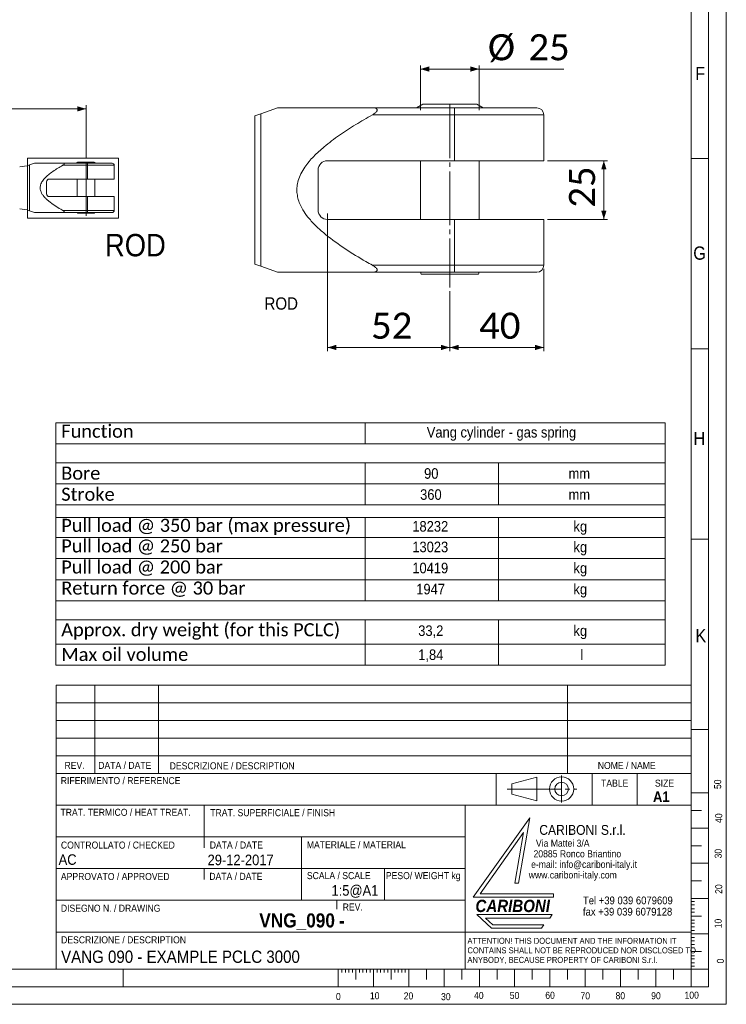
# Model space of a CAD drawing. Header units: millimetres. Extents: x 50 to 4155, y 50 to 2920.
# Tile 5 of 8: x 3153 to 4155, y 50 to 1447. Entities that reach past the tile are written whole.
import ezdxf

# ---------------------------------------------------------------- set-up
doc = ezdxf.new("R2010")
doc.units = ezdxf.units.MM
doc.header["$LTSCALE"] = 5
doc.linetypes.add('SLD-Centro', pattern=[19.05, 15.24, -1.27, 1.27, -1.27])
doc.linetypes.add('SLD-Solido', pattern=[0])
doc.styles.add('SLDTEXTSTYLE0', font='GOTHIC.TTF', dxfattribs={"width": 0.913})
doc.styles.add('SLDTEXTSTYLE1', font='GOTHICB.TTF', dxfattribs={"width": 0.913})
doc.styles.add('SLDTEXTSTYLE2', font='GOTHICBI.TTF', dxfattribs={"width": 0.913})
doc.styles.add('SLDTEXTSTYLE3', font='CALIBRI.TTF')
doc.styles.add('SLDTEXTSTYLE4', font='CALIBRIB.TTF')
doc.dimstyles.new('SLDDIMSTYLE0', dxfattribs={"dimtxt": 37.041667, "dimasz": 12.5, "dimexe": 0, "dimexo": 0.0625, "dimgap": 9.260417, "dimtad": 1, "dimrnd": 1e-09, "dimzin": 12, "dimdsep": 46, "dimtxsty": 'SLDTEXTSTYLE4', "dimsah": 1, "dimcen": 0.09, "dimadec": 0, "dimazin": 3, "dimtfac": 1, "dimtofl": 0, "dimtmove": 0, "dimatfit": 3, "dimfxl": 0, "dimfrac": 2, "dimtolj": 1, "dimtzin": 12, "dimarcsym": 0})
doc.dimstyles.new('SLDDIMSTYLE2', dxfattribs={"dimtxt": 37.041667, "dimasz": 12.5, "dimexe": 0, "dimexo": 0.0625, "dimgap": 9.260417, "dimtad": 1, "dimlfac": 0.3, "dimrnd": 1e-09, "dimzin": 12, "dimdsep": 46, "dimtxsty": 'SLDTEXTSTYLE4', "dimsah": 1, "dimcen": 0.09, "dimadec": 0, "dimazin": 3, "dimtfac": 1, "dimtofl": 0, "dimtmove": 0, "dimatfit": 3, "dimfxl": 0, "dimfrac": 2, "dimtolj": 1, "dimtzin": 12, "dimarcsym": 0})

# ---------------------------------------------------------------- blocks, each defined once
blk = doc.blocks.new('SW_NOTE_0')
at = {"color": 0, "linetype": 'Continuous', "lineweight": 0, "char_height": 10, "attachment_point": 1, "style": 'SLDTEXTSTYLE0'}
for s, insert in [('   Via Mattei 3/A', (0, 12.8)), ('  20885 Ronco Briantino', (0, -2.2)), (' e-mail: info@cariboni-italy.it', (0, -17.2)), ('www.cariboni-italy.com', (0, -32.2))]:
    blk.add_mtext(s, dxfattribs=dict(at, insert=insert))
blk = doc.blocks.new('SW_NOTE_1')
at = {"color": 0, "linetype": 'Continuous', "lineweight": 0, "char_height": 11, "attachment_point": 1, "style": 'SLDTEXTSTYLE0'}
for s, insert in [('Tel +39 039 6079609', (0, 14.1)), ('fax +39 039 6079128', (0, -1.9))]:
    blk.add_mtext(s, dxfattribs=dict(at, insert=insert))
blk = doc.blocks.new('SW_NOTE_2')
at = {"color": 0, "linetype": 'Continuous', "lineweight": 0, "char_height": 8.5, "attachment_point": 1, "style": 'SLDTEXTSTYLE0'}
for s, insert in [('ATTENTION! THIS DOCUMENT AND THE INFORMATION IT', (0, 10.9)), ('CONTAINS SHALL NOT BE REPRODUCED NOR DISCLOSED TO', (0, -2.6)), ('ANYBODY, BECAUSE PROPERTY OF CARIBONI S.r.l.', (0, -16.1))]:
    blk.add_mtext(s, dxfattribs=dict(at, insert=insert))
blk = doc.blocks.new('SW_TABLEANNOTATION_0')
at = {"color": 0, "linetype": 'SLD-Solido', "lineweight": 0}
for p, q in [((0, 0), (0, -343.7)), ((863.5, 0), (0, 0)), ((863.5, -343.7), (863.5, 0)), ((438.5, 0), (438.5, -29.9)), ((0, -29.9), (863.5, -29.9)), ((0, -56.7), (863.5, -56.7)), ((438.5, -56.7), (438.5, -116.5)), ((627.2, -56.7), (627.2, -116.5)), ((0, -86.6), (863.5, -86.6)), ((0, -116.5), (863.5, -116.5)), ((0, -134.1), (863.5, -134.1)), ((438.5, -134.1), (438.5, -252.4)), ((627.2, -134.1), (627.2, -252.4)), ((0, -162.8), (863.5, -162.8)), ((0, -192.6), (863.5, -192.6)), ((0, -222.5), (863.5, -222.5)), ((0, -252.4), (863.5, -252.4)), ((0, -279.2), (863.5, -279.2)), ((438.5, -279.2), (438.5, -343.7)), ((627.2, -279.2), (627.2, -343.7)), ((0, -313.8), (863.5, -313.8)), ((0, -343.7), (863.5, -343.7))]:
    blk.add_line(p, q, dxfattribs=at)
at = {"color": 0, "linetype": 'Continuous', "lineweight": 0, "attachment_point": 1}
for s, insert, char_height, style in [('Function', (7.5, -2.6), 18.52, 'SLDTEXTSTYLE3'), ('Vang cylinder - gas spring', (525.6, -5.8), 15, 'SLDTEXTSTYLE0'), ('Bore', (7.5, -62.1), 18.52, 'SLDTEXTSTYLE3'), ('90', (521.8, -64.3), 15, 'SLDTEXTSTYLE0'), ('mm', (726.6, -64.3), 15, 'SLDTEXTSTYLE0'), ('Stroke', (7.5, -92), 18.52, 'SLDTEXTSTYLE3'), ('360', (516.2, -94.2), 15, 'SLDTEXTSTYLE0'), ('mm', (726.6, -94.2), 15, 'SLDTEXTSTYLE0'), ('Pull load @ 350 bar (max pressure)', (7.5, -136.1), 18.521, 'SLDTEXTSTYLE3'), ('18232', (505.1, -139.3), 15, 'SLDTEXTSTYLE0'), ('kg', (733.6, -139.3), 15, 'SLDTEXTSTYLE0'), ('Pull load @ 250 bar', (7.5, -165.3), 18.521, 'SLDTEXTSTYLE3'), ('kg', (733.6, -168.5), 15, 'SLDTEXTSTYLE0'), ('13023', (505.1, -168.5), 15, 'SLDTEXTSTYLE0'), ('Pull load @ 200 bar', (7.5, -195.2), 18.521, 'SLDTEXTSTYLE3'), ('10419', (505.1, -198.4), 15, 'SLDTEXTSTYLE0'), ('kg', (733.6, -198.4), 15, 'SLDTEXTSTYLE0'), ('Return force @ 30 bar', (7.5, -225.1), 18.521, 'SLDTEXTSTYLE3'), ('1947', (510.7, -228.3), 15, 'SLDTEXTSTYLE0'), ('kg', (733.6, -228.3), 15, 'SLDTEXTSTYLE0'), ('Approx. dry weight (for this PCLC)', (7.5, -284.2), 18.521, 'SLDTEXTSTYLE3'), ('33,2', (513.5, -287.3), 15, 'SLDTEXTSTYLE0'), ('kg', (733.6, -287.3), 15, 'SLDTEXTSTYLE0'), ('Max oil volume', (7.5, -319.2), 18.521, 'SLDTEXTSTYLE3'), ('1,84', (513.5, -321.4), 15, 'SLDTEXTSTYLE0'), ('l', (743.4, -321.4), 15, 'SLDTEXTSTYLE0')]:
    blk.add_mtext(s, dxfattribs=dict(at, insert=insert, char_height=char_height, style=style))
blk = doc.blocks.new('_D_2')
at = {"color": 7, "linetype": 'SLD-Solido', "lineweight": 0}
for p, q in [((247.4, 1249.7), (247.4, 1325.2)), ((3247.4, 1320.2), (247.4, 1320.2)), ((3247.4, 1249.7), (3247.4, 1325.2))]:
    blk.add_line(p, q, dxfattribs=at)
for points in [[(247.4, 1320.2), (259.9, 1316.4), (259.9, 1323.9)], [(3247.4, 1320.2), (3234.9, 1323.9), (3234.9, 1316.4)]]:
    blk.add_solid(points, dxfattribs=at)
at = {"color": 7, "linetype": 'SLD-Solido', "lineweight": 0, "attachment_point": 1, "style": 'SLDTEXTSTYLE3'}
for s, insert, char_height in [('EXAMPLE PCLC ', (1538.7, 1369.5), 37.042), ('3000', (1856, 1369.5), 37.04)]:
    blk.add_mtext(s, dxfattribs=dict(at, insert=insert, char_height=char_height))
blk = doc.blocks.new('_D_7')
at = {"color": 7, "linetype": 'SLD-Solido', "lineweight": 0}
for p, q in [((3589.7, 1171.7), (3589.7, 976.7)), ((3763.1, 1061.7), (3763.1, 976.7)), ((3589.7, 981.7), (3763.1, 981.7))]:
    blk.add_line(p, q, dxfattribs=at)
for points in [[(3589.7, 981.7), (3602.2, 978), (3602.2, 985.5)], [(3763.1, 981.7), (3750.6, 985.5), (3750.6, 978)]]:
    blk.add_solid(points, dxfattribs=at)
at = {"color": 7, "linetype": 'SLD-Solido', "lineweight": 0, "insert": (3651.4, 1031.1), "char_height": 37.04, "attachment_point": 1, "style": 'SLDTEXTSTYLE3'}
blk.add_mtext('52', dxfattribs=at)
blk = doc.blocks.new('_D_8')
at = {"color": 7, "linetype": 'SLD-Solido', "lineweight": 0}
for p, q in [((3896.4, 1093.4), (3896.4, 976.7)), ((3763.1, 1061.7), (3763.1, 976.7)), ((3896.4, 981.7), (3763.1, 981.7))]:
    blk.add_line(p, q, dxfattribs=at)
for points in [[(3763.1, 981.7), (3775.6, 978), (3775.6, 985.5)], [(3896.4, 981.7), (3883.9, 985.5), (3883.9, 978)]]:
    blk.add_solid(points, dxfattribs=at)
at = {"color": 7, "linetype": 'SLD-Solido', "lineweight": 0, "insert": (3804.7, 1031.1), "char_height": 37.04, "attachment_point": 1, "style": 'SLDTEXTSTYLE3'}
blk.add_mtext('40', dxfattribs=at)
blk = doc.blocks.new('_D_9')
at = {"color": 7, "linetype": 'SLD-Solido', "lineweight": 0}
for p, q in [((3721.4, 1318.4), (3721.4, 1381.7)), ((3721.4, 1376.7), (3804.7, 1376.7)), ((3804.7, 1318.4), (3804.7, 1381.7)), ((3804.7, 1376.7), (3924.6, 1376.7))]:
    blk.add_line(p, q, dxfattribs=at)
for points in [[(3721.4, 1376.7), (3733.9, 1372.9), (3733.9, 1380.4)], [(3804.7, 1376.7), (3792.2, 1380.4), (3792.2, 1372.9)]]:
    blk.add_solid(points, dxfattribs=at)
at = {"color": 7, "linetype": 'SLD-Solido', "lineweight": 0, "char_height": 37.04, "attachment_point": 1, "style": 'SLDTEXTSTYLE3'}
for s, insert in [('%%c', (3817.2, 1426.1)), ('25', (3874.5, 1426.1))]:
    blk.add_mtext(s, dxfattribs=dict(at, insert=insert))
blk = doc.blocks.new('_D_10')
at = {"color": 7, "linetype": 'SLD-Solido', "lineweight": 0}
for p, q in [((3901.4, 1246.7), (3986.4, 1246.7)), ((3981.4, 1246.7), (3981.4, 1163.4)), ((3901.4, 1163.4), (3986.4, 1163.4))]:
    blk.add_line(p, q, dxfattribs=at)
for points in [[(3981.4, 1246.7), (3977.7, 1234.2), (3985.2, 1234.2)], [(3981.4, 1163.4), (3985.2, 1175.9), (3977.7, 1175.9)]]:
    blk.add_solid(points, dxfattribs=at)
at = {"color": 7, "linetype": 'SLD-Solido', "lineweight": 0, "insert": (3932, 1180), "char_height": 37.04, "attachment_point": 1, "rotation": 90, "style": 'SLDTEXTSTYLE3'}
blk.add_mtext('25', dxfattribs=at)

msp = doc.modelspace()

# ---------------------------------------------------------------- linework, layer by layer
at = {"color": 7, "linetype": 'SLD-Solido', "lineweight": 0}
for p, q in [((4155, 50), (4155, 2920)), ((4130, 75), (4130, 2895)), ((3486.891, 1310.389), (3486.891, 1099.659)), ((3164.592, 1165.18), (3164.592, 1250.213)), ((3164.592, 1250.213), (3293.469, 1250.213)), ((3293.469, 1165.18), (3293.469, 1250.213)), ((4130, 1250), (4105, 1250)), ((4105, 1250), (4130, 1250)), ((3164.592, 1165.18), (3293.469, 1165.18)), ((4105, 980), (4130, 980)), ((4105, 710), (4130, 710)), ((3205, 502.536), (3205, 100.036)), ((3205, 502.536), (4105, 502.536)), ((3260, 502.536), (3260, 377.495)), ((3350, 502.536), (3350, 377.495)), ((3930, 502.536), (3930, 377.495)), ((3205.017, 477.495), (4105.017, 477.495)), ((3205.017, 452.495), (4105.017, 452.495)), ((4105, 440), (4130, 440)), ((3205.017, 427.495), (4105.017, 427.495)), ((3205.017, 402.495), (4105.017, 402.495)), ((3828.758, 377.495), (3828.758, 332.536)), ((3965, 377.495), (3965, 332.536)), ((4028.681, 377.495), (4028.681, 332.536)), ((4104.971, 377.471), (4104.971, 99.971)), ((3886.558, 372.35), (3850.794, 362.721)), ((3886.558, 372.35), (3886.558, 338.475)), ((3850.794, 362.721), (3850.794, 348.104)), ((4105, 350), (4130, 350)), ((3850.794, 348.104), (3886.558, 338.475)), ((4105, 332.536), (3205, 332.536)), ((3415, 287.536), (3415, 332.536)), ((3785, 197.536), (3785, 332.536)), ((4105, 325), (4120, 325)), ((3796.396, 201.883), (3876.334, 314.625)), ((3876.334, 314.625), (3860.227, 221.754)), ((3867.631, 293.706), (3806.07, 206.883)), ((3867.631, 293.706), (3855.175, 221.883)), ((4105, 300), (4130, 300)), ((3785, 287.536), (3205, 287.536)), ((3415, 287.536), (3415, 272.042)), ((3552.715, 197.536), (3552.715, 287.536)), ((4105, 275), (4120, 275)), ((3785, 242.536), (3205, 242.536)), ((3415, 242.536), (3415, 227.136)), ((3670.542, 242.536), (3670.542, 197.536)), ((4105, 250), (4130, 250)), ((4105, 225), (4120, 225)), ((3855.175, 221.883), (3860.227, 221.754)), ((3603.076, 197.536), (3603.076, 185.043)), ((3910.227, 201.883), (3796.396, 201.883)), ((3806.07, 206.883), (3910.175, 206.883)), ((3910.175, 206.883), (3910.227, 201.883)), ((4105, 200), (4130, 200)), ((4105, 195.886), (4110, 195.886)), ((4105, 191.083), (4110, 191.083)), ((4105, 185.635), (4110, 185.635)), ((3908.098, 177.41), (3801.396, 177.41)), ((3801.396, 177.41), (3822.147, 157.828)), ((3813.898, 172.298), (3824.163, 162.611)), ((3904.632, 172.298), (3813.898, 172.298)), ((3908.098, 177.41), (3904.632, 172.298)), ((4105, 180.851), (4110, 180.851)), ((4105, 175), (4120, 175)), ((4105, 169.542), (4110, 169.542)), ((3822.147, 157.828), (3892.909, 157.828)), ((3824.163, 162.611), (3896.396, 162.611)), ((3896.396, 162.611), (3892.909, 157.828)), ((4105, 165.303), (4110, 165.303)), ((4105, 159.855), (4110, 159.855)), ((4105, 154.776), (4110, 154.776)), ((3785, 100.036), (3785, 152.536)), ((3785, 152.536), (4105, 152.536)), ((4105, 150), (4130, 150)), ((4105, 144.997), (4110, 144.997)), ((4105, 140.194), (4110, 140.194)), ((4105, 134.746), (4110, 134.746)), ((4105, 129.962), (4110, 129.962)), ((4105, 125), (4120, 125)), ((4105, 118.654), (4110, 118.654)), ((4105, 114.414), (4110, 114.414)), ((3300, 100), (3300, 75)), ((3605, 100), (3605, 75)), ((3610, 100), (3610, 95)), ((3615, 100), (3615, 95)), ((3620, 100), (3620, 95)), ((3625, 100), (3625, 95)), ((3630, 100), (3630, 85)), ((3635, 100), (3635, 95)), ((3640, 100), (3640, 95)), ((3645, 100), (3645, 95)), ((3650, 100), (3650, 95)), ((3655, 100), (3655, 75)), ((3660, 100), (3660, 95)), ((3665, 100), (3665, 95)), ((3670, 100), (3670, 95)), ((3675, 100), (3675, 95)), ((3680, 100), (3680, 85)), ((3685, 100), (3685, 95)), ((3690, 100), (3690, 95)), ((3695, 100), (3695, 95)), ((3700, 100), (3700, 95)), ((3705, 100), (3705, 75)), ((3730, 100), (3730, 85)), ((3755, 100), (3755, 75)), ((3780, 100), (3780, 85)), ((3805, 100), (3805, 75)), ((3830, 100), (3830, 85)), ((3855, 100), (3855, 75)), ((3880, 85), (3880, 100)), ((3905, 100), (3905, 75)), ((3930, 100), (3930, 85)), ((3955, 100), (3955, 75)), ((3980, 100), (3980, 85)), ((4005, 100), (4005, 75)), ((4030, 100), (4030, 85)), ((4055, 100), (4055, 75)), ((4080, 100), (4080, 85)), ((4105, 108.966), (4110, 108.966)), ((4105, 104.183), (4110, 104.183)), ((4105, 100), (4105, 75)), ((4130, 100), (4105, 100)), ((75, 75), (4130, 75)), ((50, 50), (4155, 50))]:
    msp.add_line(p, q, dxfattribs=at)
at = {"color": 7, "linetype": 'SLD-Solido', "lineweight": 15}
for p, q in [((4105, 100), (4105, 2870)), ((3518.863, 1321.691), (3495.164, 1313.065)), ((3495.164, 1313.065), (3495.164, 1096.983)), ((3651.635, 1321.691), (3769.738, 1321.691)), ((3724.619, 1326.691), (3715.959, 1321.691)), ((3724.619, 1326.691), (3801.525, 1326.691)), ((3769.738, 1321.691), (3769.738, 1311.691)), ((3769.738, 1321.691), (3886.405, 1321.691)), ((3810.185, 1321.691), (3801.525, 1326.691)), ((3769.738, 1311.691), (3653.297, 1311.691)), ((3769.738, 1246.691), (3769.738, 1311.691)), ((3896.405, 1311.691), (3769.738, 1311.691)), ((3896.405, 1246.691), (3896.405, 1311.691)), ((3174.184, 1243.158), (3167.075, 1240.57)), ((3214.016, 1243.158), (3249.447, 1243.158)), ((3235.911, 1244.658), (3233.313, 1243.158)), ((3235.911, 1244.658), (3258.983, 1244.658)), ((3249.447, 1243.158), (3249.447, 1240.158)), ((3249.447, 1243.158), (3284.447, 1243.158)), ((3261.581, 1243.158), (3258.983, 1244.658)), ((3589.739, 1246.691), (3769.738, 1246.691)), ((3721.405, 1246.691), (3721.405, 1163.357)), ((3769.738, 1246.691), (3896.405, 1246.691)), ((3804.738, 1163.357), (3804.738, 1246.691)), ((3167.075, 1240.57), (3167.075, 1175.745)), ((3249.447, 1240.158), (3214.514, 1240.158)), ((3249.447, 1220.658), (3249.447, 1240.158)), ((3287.447, 1240.158), (3249.447, 1240.158)), ((3287.447, 1220.658), (3287.447, 1240.158)), ((3576.405, 1176.691), (3576.405, 1233.357)), ((3191.447, 1199.658), (3191.447, 1216.658)), ((3195.447, 1220.658), (3249.447, 1220.658)), ((3234.947, 1220.658), (3234.947, 1195.658)), ((3249.447, 1220.658), (3287.447, 1220.658)), ((3259.947, 1195.658), (3259.947, 1220.658)), ((3249.447, 1195.658), (3195.447, 1195.658)), ((3249.447, 1176.158), (3249.447, 1195.658)), ((3287.447, 1195.658), (3249.447, 1195.658)), ((3287.447, 1176.158), (3287.447, 1195.658)), ((3167.075, 1175.745), (3174.184, 1173.158)), ((3214.514, 1176.158), (3249.447, 1176.158)), ((3249.447, 1173.158), (3249.447, 1176.158)), ((3249.447, 1176.158), (3287.447, 1176.158)), ((3249.447, 1173.158), (3214.016, 1173.158)), ((3235.02, 1173.158), (3235.311, 1172.358)), ((3235.311, 1172.358), (3259.583, 1172.358)), ((3284.447, 1173.158), (3249.447, 1173.158)), ((3259.583, 1172.358), (3259.874, 1173.158)), ((3769.738, 1163.357), (3589.739, 1163.357)), ((3769.738, 1098.357), (3769.738, 1163.357)), ((3896.405, 1163.357), (3769.738, 1163.357)), ((3896.405, 1098.357), (3896.405, 1163.357)), ((3495.164, 1096.983), (3518.863, 1088.357)), ((3653.297, 1098.357), (3769.738, 1098.357)), ((3769.738, 1088.357), (3769.738, 1098.357)), ((3769.738, 1098.357), (3896.405, 1098.357)), ((3651.635, 1088.357), (3518.906, 1088.357)), ((3769.738, 1088.357), (3651.635, 1088.357)), ((3721.648, 1088.357), (3722.618, 1085.691)), ((3722.618, 1085.691), (3803.525, 1085.691)), ((3886.405, 1088.357), (3769.738, 1088.357)), ((3803.525, 1085.691), (3804.496, 1088.357)), ((3205, 377.495), (4105, 377.495)), ((3205, 197.536), (3785, 197.536)), ((3785, 197.536), (3785, 152.536)), ((3785, 152.536), (3205, 152.536)), ((100, 100), (4105, 100)), ((3205, 100.036), (4105, 100.036))]:
    msp.add_line(p, q, dxfattribs=at)
at = {"color": 7, "linetype": 'SLD-Centro', "lineweight": 15}
for p, q in [((3763.072, 1326.691), (3763.072, 1066.722)), ((3247.447, 1244.658), (3247.447, 1167.6))]:
    msp.add_line(p, q, dxfattribs=at)
at = {"color": 7, "linetype": 'SLD-Centro', "lineweight": 0}
for p, q in [((3921.521, 374.356), (3921.521, 336.469)), ((3844.235, 355.413), (3943.326, 355.413))]:
    msp.add_line(p, q, dxfattribs=at)
at = {"color": 7, "linetype": 'SLD-Solido', "lineweight": 15, "flags": 128}
for points in [[(3495.164, 1313.065), (3489.656, 1311.195), (3486.891, 1310.389)], [(3486.891, 1099.659), (3489.656, 1098.853), (3495.164, 1096.983)]]:
    msp.add_lwpolyline(points, dxfattribs=at)
at = {"color": 7, "linetype": 'SLD-Solido', "lineweight": 0}
for radius in [17.152, 9.686]:
    msp.add_circle((3921.521, 355.413), radius, dxfattribs=at)
at = {"color": 7, "linetype": 'SLD-Solido', "lineweight": 15}
for centre, radius, start, end in [((3886.405, 1311.691), 10, 0.000445, 89.999981), ((3284.447, 1240.158), 3, 0, 90), ((3589.739, 1233.357), 13.333, 90.00028, 179.9996), ((3153.394, 1278.158), 40, 270, 290), ((3195.447, 1216.658), 4, 90, 180), ((3195.447, 1199.658), 4, 180, 270), ((3153.394, 1138.158), 40, 70, 90), ((3284.447, 1176.158), 3, 270, 0), ((3589.739, 1176.691), 13.333, 180.0004, 269.99972), ((3886.405, 1098.357), 10, 270.000019, 359.999555)]:
    msp.add_arc(centre, radius, start, end, dxfattribs=at)
for points, knots in [([(3518.988, 1321.691), (3518.958, 1321.691), (3518.586, 1321.691), (3520.873, 1321.691), (3522.386, 1321.691), (3527.62, 1321.691), (3534.285, 1321.691), (3543.459, 1321.691), (3558.257, 1321.691), (3581.956, 1321.691), (3614.515, 1321.691), (3639.105, 1321.691), (3651.635, 1321.691)], [0, 0, 0, 0, 0.0006227, 0.00774501, 0.02397664, 0.06037357, 0.10888, 0.18260285, 0.26411559, 0.44460913, 0.71701837, 1, 1, 1, 1]), ([(3653.297, 1311.691), (3654.85, 1312.625), (3656.901, 1313.859), (3658.993, 1315.915), (3659.844, 1317.124), (3660.185, 1318.285), (3660.014, 1319.315), (3659.133, 1320.346), (3656.803, 1321.367), (3654.147, 1321.656), (3652.146, 1321.683), (3651.635, 1321.691)], [0, 0, 0, 0, 0.27436974, 0.36234569, 0.44525963, 0.49669749, 0.54263044, 0.59797149, 0.69508695, 0.92201063, 1, 1, 1, 1]), ([(3653.297, 1311.691), (3645.366, 1307.141), (3629.504, 1298.04), (3606.48, 1283.131), (3586.548, 1268.099), (3569.858, 1253.065), (3558.916, 1240.132), (3551.876, 1228.331), (3548.177, 1219.123), (3546.387, 1210.129), (3546.193, 1201.697), (3547.58, 1193.393), (3550.728, 1184.057), (3556.18, 1174.094), (3564.551, 1163.086), (3574.865, 1152.349), (3591.567, 1137.867), (3614.581, 1121.32), (3637.218, 1107.53), (3650.252, 1100.094), (3653.297, 1098.357)], [0, 0, 0, 0, 0.08744149, 0.17489647, 0.26217904, 0.32592245, 0.38946731, 0.42327636, 0.45701149, 0.4838051, 0.51058133, 0.53722355, 0.56389709, 0.60449241, 0.6451949, 0.69587046, 0.7465992, 0.85647203, 0.96646881, 1, 1, 1, 1]), ([(3174.222, 1243.158), (3174.21, 1243.158), (3174.156, 1243.158), (3174.445, 1243.158), (3175.169, 1243.158), (3176.524, 1243.158), (3178.658, 1243.158), (3181.4, 1243.158), (3185.809, 1243.158), (3192.846, 1243.158), (3202.692, 1243.158), (3210.236, 1243.158), (3214.016, 1243.158)], [0, 0, 0, 0, 0.01031669, 0.05028279, 0.09133846, 0.15099349, 0.21223814, 0.29183904, 0.37153899, 0.53492025, 0.76696811, 1, 1, 1, 1]), ([(3214.514, 1240.158), (3214.984, 1240.441), (3215.609, 1240.819), (3216.235, 1241.436), (3216.49, 1241.81), (3216.581, 1242.154), (3216.526, 1242.447), (3216.281, 1242.74), (3215.619, 1243.047), (3214.796, 1243.147), (3214.17, 1243.155), (3214.016, 1243.158)], [0, 0, 0, 0, 0.23796092, 0.31689976, 0.39643573, 0.45219597, 0.50809177, 0.57717446, 0.68920773, 0.92356206, 1, 1, 1, 1]), ([(3214.514, 1240.158), (3212.135, 1238.793), (3207.376, 1236.062), (3200.469, 1231.59), (3194.49, 1227.08), (3189.483, 1222.57), (3186.2, 1218.69), (3184.088, 1215.15), (3182.978, 1212.387), (3182.441, 1209.689), (3182.383, 1207.159), (3182.799, 1204.668), (3183.744, 1201.867), (3185.379, 1198.878), (3187.89, 1195.576), (3190.985, 1192.355), (3195.995, 1188.01), (3202.9, 1183.046), (3209.691, 1178.909), (3213.601, 1176.679), (3214.514, 1176.158)], [0, 0, 0, 0, 0.08744075, 0.17489618, 0.26217855, 0.32592229, 0.38946706, 0.42327634, 0.45701135, 0.48380506, 0.51058131, 0.53722368, 0.56389724, 0.60449246, 0.64519482, 0.69587063, 0.74659927, 0.85647214, 0.96646937, 1, 1, 1, 1]), ([(3214.016, 1173.158), (3214.525, 1173.174), (3215.242, 1173.198), (3216.041, 1173.444), (3216.416, 1173.692), (3216.571, 1174.007), (3216.559, 1174.302), (3216.399, 1174.664), (3215.963, 1175.187), (3215.286, 1175.703), (3214.734, 1176.028), (3214.514, 1176.158)], [0, 0, 0, 0, 0.252896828, 0.355791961, 0.459623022, 0.51730041, 0.575272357, 0.629053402, 0.71874704, 0.888274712, 1, 1, 1, 1]), ([(3214.016, 1173.158), (3210.249, 1173.158), (3202.705, 1173.158), (3192.913, 1173.158), (3185.886, 1173.158), (3181.466, 1173.158), (3178.695, 1173.158), (3176.538, 1173.158), (3175.186, 1173.158), (3174.448, 1173.158), (3174.156, 1173.158), (3174.21, 1173.158), (3174.22, 1173.158)], [0, 0, 0, 0, 0.232204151, 0.465077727, 0.62498052, 0.70642382, 0.787760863, 0.847571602, 0.908658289, 0.948665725, 0.98967923, 1, 1, 1, 1]), ([(3651.635, 1088.357), (3653.297, 1088.403), (3655.582, 1088.467), (3658.302, 1089.279), (3659.62, 1090.105), (3660.167, 1091.226), (3660.094, 1092.238), (3659.539, 1093.438), (3658.066, 1095.172), (3655.854, 1096.849), (3654.028, 1097.926), (3653.297, 1098.357)], [0, 0, 0, 0, 0.25124174, 0.34523416, 0.43175804, 0.47780647, 0.52786991, 0.58039389, 0.67706831, 0.87074451, 1, 1, 1, 1])]:
    msp.add_open_spline(points, degree=3, knots=knots, dxfattribs=at)

# ---------------------------------------------------------------- block references
at = {"color": 7, "linetype": 'Continuous', "lineweight": 0}
for name, p in [('SW_TABLEANNOTATION_0', (3204.793, 874.8)), ('SW_NOTE_0', (3874.965, 270.716)), ('SW_NOTE_1', (3951.813, 188.785)), ('SW_NOTE_2', (3788.061, 133.384))]:
    msp.add_blockref(name, p, dxfattribs=at)

# ---------------------------------------------------------------- texts
for s, insert, char_height, attachment_point, style in [('F', (4110.892, 1379.722), 18.81, 1, 'SLDTEXTSTYLE0'), ('G', (4108.219, 1125.005), 18.81, 1, 'SLDTEXTSTYLE0'), ('H', (4108.476, 862.039), 18.81, 1, 'SLDTEXTSTYLE0'), ('K', (4111.224, 582.323), 18.81, 1, 'SLDTEXTSTYLE0'), ('REV.', (3231.136, 393.943), 10, 2, 'SLDTEXTSTYLE0'), ('DATA / DATE', (3264.725, 393.943), 10, 1, 'SLDTEXTSTYLE0'), ('DESCRIZIONE / DESCRIPTION', (3365.989, 393.3), 10, 1, 'SLDTEXTSTYLE0'), ('NOME / NAME', (3972.837, 393.782), 10, 1, 'SLDTEXTSTYLE0'), ('RIFERIMENTO / REFERENCE', (3211.624, 372.315), 10, 1, 'SLDTEXTSTYLE0'), ('TABLE', (3977.517, 368.684), 10, 1, 'SLDTEXTSTYLE0'), ('SIZE', (4053.819, 368.684), 10, 1, 'SLDTEXTSTYLE0'), ('A1', (4051.128, 352.041), 15, 1, 'SLDTEXTSTYLE1'), ('TRAT. TERMICO / HEAT TREAT.', (3211.218, 327.381), 10, 1, 'SLDTEXTSTYLE0'), ('TRAT. SUPERFICIALE / FINISH', (3423.543, 326.813), 10, 1, 'SLDTEXTSTYLE0'), ('CARIBONI S.r.l.', (3889.983, 304.372), 13.98305, 1, 'SLDTEXTSTYLE0'), ('CONTROLLATO / CHECKED', (3211.859, 280.867), 10, 1, 'SLDTEXTSTYLE0'), ('DATA / DATE', (3422.812, 280.944), 10, 1, 'SLDTEXTSTYLE0'), ('MATERIALE / MATERIAL', (3560.406, 281.344), 10, 1, 'SLDTEXTSTYLE0'), ('AC', (3208.554, 262.796), 15, 1, 'SLDTEXTSTYLE0'), ('29-12-2017', (3419.714, 262.323), 15, 1, 'SLDTEXTSTYLE0'), ('SCALA / SCALE', (3560.462, 237.546), 10, 1, 'SLDTEXTSTYLE0'), ('PESO/ WEIGHT kg', (3672.458, 237.546), 10, 1, 'SLDTEXTSTYLE0'), ('APPROVATO / APPROVED', (3211.796, 236.308), 10, 1, 'SLDTEXTSTYLE0'), ('DATA / DATE', (3422.194, 236.532), 10, 1, 'SLDTEXTSTYLE0'), ('1:5@A1', (3595.371, 219.031), 15, 1, 'SLDTEXTSTYLE0'), ('CARIBONI', (3799.4, 198.32), 17.5, 1, 'SLDTEXTSTYLE2'), ('DISEGNO N. / DRAWING', (3211.761, 191.302), 10, 1, 'SLDTEXTSTYLE0'), ('REV.', (3611.263, 193.044), 10, 1, 'SLDTEXTSTYLE0'), ('VNG_090', (3600.222, 178.995), 20, 3, 'SLDTEXTSTYLE1'), ('- ', (3606.012, 178.696), 20, 1, 'SLDTEXTSTYLE1'), ('DESCRIZIONE / DESCRIPTION', (3212.076, 146.47), 10, 1, 'SLDTEXTSTYLE0'), ('VANG 090 - EXAMPLE PCLC 3000', (3212.076, 126.238), 17.5, 1, 'SLDTEXTSTYLE0'), ('0', (3601.679, 66.142), 10, 1, 'SLDTEXTSTYLE0'), ('10', (3649.827, 67.167), 10, 1, 'SLDTEXTSTYLE0'), ('20', (3697.704, 66.93), 10, 1, 'SLDTEXTSTYLE0'), ('30', (3750.649, 65.848), 10, 1, 'SLDTEXTSTYLE0'), ('40', (3797.419, 67.511), 10, 1, 'SLDTEXTSTYLE0'), ('50', (3848.065, 67.511), 10, 1, 'SLDTEXTSTYLE0'), ('60', (3898.405, 67.785), 10, 1, 'SLDTEXTSTYLE0'), ('70', (3948.262, 66.963), 10, 1, 'SLDTEXTSTYLE0'), ('80', (3998.032, 67.177), 10, 1, 'SLDTEXTSTYLE0'), ('90', (4048.492, 67.177), 10, 1, 'SLDTEXTSTYLE0'), ('100', (4095.798, 67.965), 10, 1, 'SLDTEXTSTYLE0')]:
    msp.add_mtext(s, dxfattribs=dict(at, insert=insert, char_height=char_height, attachment_point=attachment_point, style=style))
at = {"color": 7, "linetype": 'SLD-Solido', "lineweight": 0, "style": 'SLDTEXTSTYLE0'}
for insert, char_height, attachment_point in [((3274.319, 1142.765), 31.75, 1), ((3524.123, 1052.824), 17.5, 2)]:
    msp.add_mtext('ROD', dxfattribs=dict(at, insert=insert, char_height=char_height, attachment_point=attachment_point))
at = {"color": 7, "linetype": 'Continuous', "lineweight": 0, "char_height": 10, "attachment_point": 1, "rotation": 90, "style": 'SLDTEXTSTYLE0'}
for s, insert in [('50', (4137.742, 355.334)), ('40', (4139.244, 307.263)), ('30', (4138.493, 256.939)), ('20', (4139.244, 206.615)), ('10', (4138.493, 157.793)), ('0', (4141.637, 108.036))]:
    msp.add_mtext(s, dxfattribs=dict(at, insert=insert))

# ---------------------------------------------------------------- dimensions: what is measured, and where the dimension line sits
at = {"color": 7, "linetype": 'SLD-Solido', "lineweight": 0}
for base, p1, p2, text, dimstyle, picture, middle in [((3804.738, 1376.691), (3721.405, 1313.357), (3804.738, 1313.357), '%%c<>', 'SLDDIMSTYLE2', '_D_9', (3870.916, 1376.691)), ((247.447, 1320.158), (3247.447, 1244.658), (247.447, 1244.658), 'EXAMPLE PCLC <>', 'SLDDIMSTYLE0', '_D_2', (1747.447, 1320.158))]:
    dim = msp.add_linear_dim(base=base, p1=p1, p2=p2, text=text, dimstyle=dimstyle, dxfattribs=at)
    dim.commit()
    dim.dimension.update_dxf_attribs({"geometry": picture, "text_midpoint": middle, "dimtype": 160})
for base, p1, p2, angle, picture, middle in [((3981.405, 1163.357), (3896.405, 1246.691), (3896.405, 1163.357), 90, '_D_10', (3981.405, 1205.024)), ((3763.072, 981.722), (3589.738, 1176.691), (3763.072, 1066.722), 0, '_D_7', (3676.405, 981.722))]:
    dim = msp.add_linear_dim(base=base, p1=p1, p2=p2, angle=angle, dimstyle='SLDDIMSTYLE2', dxfattribs=at)
    dim.commit()
    dim.dimension.update_dxf_attribs({"geometry": picture, "text_midpoint": middle, "dimtype": 160})
dim = msp.add_linear_dim(base=(3763.072, 981.722), p1=(3896.405, 1098.357), p2=(3763.072, 1066.722), dimstyle='SLDDIMSTYLE2', dxfattribs=at)
dim.commit()
dim.dimension.update_dxf_attribs({"geometry": '_D_8', "text_midpoint": (3829.738, 981.722), "dimtype": 160})

doc.saveas('drawing.dxf')
